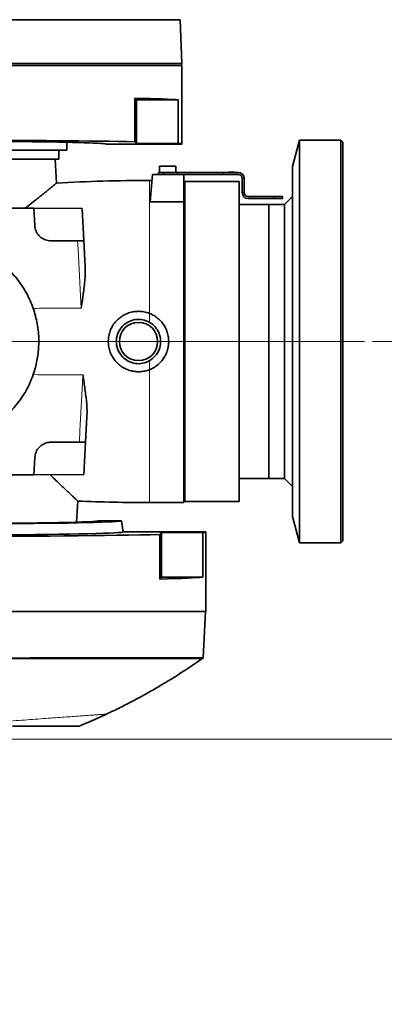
# Model space of a CAD drawing. Header units: millimetres. Extents: x 0 to 12118, y 0 to 8400.
# Tile 75 of 127: x 8307 to 8488, y 1418 to 1907. Entities that reach past the tile are written whole.
import ezdxf

# ---------------------------------------------------------------- set-up
doc = ezdxf.new("R2010")
doc.units = ezdxf.units.MM
doc.header["$LTSCALE"] = 20
doc.linetypes.add('CENTERX2', pattern=[20.32, 12.7, -2.54, 2.54, -2.54])
doc.styles.add('SLDTEXTSTYLE0', font='TXT', dxfattribs={"width": 0.605})
doc.dimstyles.new('SLDDIMSTYLE1', dxfattribs={"dimtxt": 70, "dimasz": 70, "dimexe": 0, "dimexo": 0.0625, "dimgap": 17.5, "dimtad": 1, "dimdec": 1, "dimrnd": 1e-09, "dimzin": 12, "dimdsep": 46, "dimtxsty": 'SLDTEXTSTYLE0', "dimsah": 1, "dimcen": 0.09, "dimadec": 0, "dimazin": 3, "dimtfac": 1, "dimtmove": 0, "dimatfit": 0, "dimfxl": 1, "dimfrac": 2, "dimtolj": 1, "dimtzin": 12, "dimarcsym": 0})
doc.dimstyles.new('SLDDIMSTYLE2', dxfattribs={"dimtxt": 70, "dimasz": 70, "dimexe": 0, "dimexo": 0.0625, "dimgap": 17.5, "dimtad": 1, "dimdec": 1, "dimrnd": 1e-09, "dimzin": 12, "dimdsep": 46, "dimtxsty": 'SLDTEXTSTYLE0', "dimsah": 1, "dimcen": 0.09, "dimadec": 0, "dimazin": 3, "dimtfac": 1, "dimtofl": 0, "dimtmove": 0, "dimatfit": 3, "dimfxl": 1, "dimfrac": 2, "dimtolj": 1, "dimtzin": 12, "dimarcsym": 0})
doc.dimstyles.new('SLDDIMSTYLE9', dxfattribs={"dimtxt": 70, "dimasz": 70, "dimexe": 0, "dimexo": 0.0625, "dimgap": 17.5, "dimtad": 0, "dimtih": 1, "dimtoh": 1, "dimdec": 1, "dimrnd": 1e-09, "dimzin": 12, "dimdsep": 46, "dimtxsty": 'SLDTEXTSTYLE0', "dimsah": 1, "dimcen": 0, "dimadec": 0, "dimazin": 3, "dimtfac": 1, "dimtofl": 0, "dimtmove": 0, "dimatfit": 3, "dimfxl": 1, "dimfrac": 2, "dimtolj": 1, "dimtzin": 12, "dimarcsym": 0})

# ---------------------------------------------------------------- blocks, each defined once
blk = doc.blocks.new('_D_52')
at = {"color": 7, "linetype": 'Continuous', "lineweight": 0}
for p, q in [((7181.99, 2122.19), (7643.47, 2581.32)), ((7643.47, 2581.32), (8689.06, 2581.32)), ((6804.86, 1746.97), (7181.99, 2122.19))]:
    blk.add_line(p, q, dxfattribs=at)
at = {"color": 7, "linetype": 'Continuous', "lineweight": 18}
blk.add_solid([(7181.99, 2122.19), (7238.67, 2164.47), (7224.57, 2178.65)], dxfattribs=at)
at = {"color": 7, "linetype": 'Continuous', "lineweight": 18, "char_height": 70, "attachment_point": 1, "style": 'SLDTEXTSTYLE0'}
for s, insert in [('R532', (7673.47, 2886.42)), ('Smallest circumscribed', (7673.47, 2778.99)), ('radius axis 1 front side.', (7673.47, 2671.56))]:
    blk.add_mtext(s, dxfattribs=dict(at, insert=insert))
blk = doc.blocks.new('_D_54')
at = {"color": 7, "linetype": 'Continuous', "lineweight": 0}
for p, q in [((8629.12, 1939.97), (8629.12, 2146.74)), ((8214.21, 1939.97), (8659.12, 1939.97)), ((8629.12, 1939.97), (8629.12, 1746.97)), ((8482.08, 1746.97), (8659.12, 1746.97))]:
    blk.add_line(p, q, dxfattribs=at)
at = {"color": 7, "linetype": 'Continuous', "lineweight": 18}
for points in [[(8629.12, 1939.97), (8619.12, 1869.97), (8639.12, 1869.97)], [(8629.12, 1746.97), (8639.12, 1816.97), (8619.12, 1816.97)]]:
    blk.add_solid(points, dxfattribs=at)
at = {"color": 7, "linetype": 'Continuous', "lineweight": 18, "insert": (8538.89, 1986.32), "char_height": 70, "attachment_point": 1, "rotation": 90, "style": 'SLDTEXTSTYLE0'}
blk.add_mtext('193', dxfattribs=at)
blk = doc.blocks.new('_D_55')
at = {"color": 7, "linetype": 'Continuous', "lineweight": 0}
for p, q in [((8482.08, 1746.97), (8659.12, 1746.97)), ((8629.12, 1746.97), (8629.12, 1549.47)), ((8174.13, 1549.47), (8659.12, 1549.47)), ((8629.12, 1549.47), (8629.12, 1269.42))]:
    blk.add_line(p, q, dxfattribs=at)
at = {"color": 7, "linetype": 'Continuous', "lineweight": 18}
for points in [[(8629.12, 1746.97), (8619.12, 1676.97), (8639.12, 1676.97)], [(8629.12, 1549.47), (8639.12, 1619.47), (8619.12, 1619.47)]]:
    blk.add_solid(points, dxfattribs=at)
at = {"color": 7, "linetype": 'Continuous', "lineweight": 18, "insert": (8538.89, 1269.42), "char_height": 70, "attachment_point": 1, "rotation": 90, "style": 'SLDTEXTSTYLE0'}
blk.add_mtext('197,5', dxfattribs=at)
blk = doc.blocks.new('_D_56')
at = {"color": 7, "linetype": 'Continuous', "lineweight": 0}
for p, q in [((8482.08, 1746.97), (8799.12, 1746.97)), ((8769.12, 1746.97), (8769.12, 1549.47)), ((8174.13, 1549.47), (8799.12, 1549.47)), ((8769.12, 1549.47), (8769.12, 1002.68))]:
    blk.add_line(p, q, dxfattribs=at)
at = {"color": 7, "linetype": 'Continuous', "lineweight": 18}
for points in [[(8769.12, 1746.97), (8759.12, 1676.97), (8779.12, 1676.97)], [(8769.12, 1549.47), (8779.12, 1619.47), (8759.12, 1619.47)]]:
    blk.add_solid(points, dxfattribs=at)
at = {"color": 7, "linetype": 'Continuous', "lineweight": 18, "char_height": 70, "attachment_point": 1, "rotation": 90, "style": 'SLDTEXTSTYLE0'}
for s, insert in [('(2x M8)', (8678.89, 1189.35)), ('197', (8678.89, 1002.68))]:
    blk.add_mtext(s, dxfattribs=dict(at, insert=insert))
blk = doc.blocks.new('_D_57')
at = {"color": 7, "linetype": 'Continuous', "lineweight": 0}
for p, q in [((8769.12, 1939.97), (8769.12, 2496.36)), ((8167.21, 1939.97), (8799.12, 1939.97)), ((8769.12, 1939.97), (8769.12, 1746.97)), ((8482.08, 1746.97), (8799.12, 1746.97))]:
    blk.add_line(p, q, dxfattribs=at)
at = {"color": 7, "linetype": 'Continuous', "lineweight": 18}
for points in [[(8769.12, 1939.97), (8759.12, 1869.97), (8779.12, 1869.97)], [(8769.12, 1746.97), (8779.12, 1816.97), (8759.12, 1816.97)]]:
    blk.add_solid(points, dxfattribs=at)
at = {"color": 7, "linetype": 'Continuous', "lineweight": 18, "char_height": 70, "attachment_point": 1, "rotation": 90, "style": 'SLDTEXTSTYLE0'}
for s, insert in [('(2x M8)', (8678.89, 2169.99)), ('193', (8678.89, 1983.32))]:
    blk.add_mtext(s, dxfattribs=dict(at, insert=insert))
blk = doc.blocks.new('_D_59')
at = {"color": 7, "linetype": 'Continuous', "lineweight": 0}
for p, q in [((8909.12, 1939.97), (8909.12, 2059.97)), ((8214.21, 1939.97), (8939.12, 1939.97)), ((8909.12, 1939.97), (8909.12, 1549.47)), ((8174.13, 1549.47), (8939.12, 1549.47)), ((8909.12, 1549.47), (8909.12, 1429.47))]:
    blk.add_line(p, q, dxfattribs=at)
at = {"color": 7, "linetype": 'Continuous', "lineweight": 18}
for centre, start, end in [((8855.41, 1757.6), 63.4349, 116.5651), ((8855.41, 1731.84), 243.4349, 296.5651)]:
    blk.add_arc(centre, 120.11, start, end, dxfattribs=at)
for points in [[(8909.12, 1939.97), (8919.12, 2009.97), (8899.12, 2009.97)], [(8909.12, 1549.47), (8899.12, 1479.47), (8919.12, 1479.47)]]:
    blk.add_solid(points, dxfattribs=at)
at = {"color": 7, "linetype": 'Continuous', "lineweight": 18, "insert": (8818.89, 1624.4), "char_height": 70, "attachment_point": 1, "rotation": 90, "style": 'SLDTEXTSTYLE0'}
blk.add_mtext('390,5', dxfattribs=at)

msp = doc.modelspace()

# ---------------------------------------------------------------- linework, layer by layer
at = {"color": 7, "linetype": 'Continuous', "lineweight": 35}
for p, q in [((8387.322476, 1884.967397), (8386.561232, 1906.766594)), ((8387.322476, 1884.967397), (8277.357397, 1884.967397)), ((8387.357397, 1883.967397), (8277.357397, 1883.967397)), ((8387.261314, 1883.967397), (8387.322476, 1884.967397)), ((8387.357397, 1844.967397), (8387.357397, 1883.967397)), ((8364.064983, 1867.79981), (8364.064983, 1846.148912)), ((8364.064983, 1867.79981), (8364.897397, 1866.967397)), ((8364.897397, 1866.967397), (8385.523935, 1866.967397)), ((8364.897397, 1866.967397), (8364.897397, 1845.316498)), ((8385.523935, 1845.316498), (8385.523935, 1866.967397)), ((8330.357397, 1841.967397), (8330.357397, 1845.897155)), ((8349.857397, 1844.967397), (8387.357397, 1844.967397)), ((8364.064983, 1846.148912), (8364.897397, 1845.316498)), ((8364.897397, 1845.316498), (8385.523935, 1845.316498)), ((8445.857397, 1846.967397), (8442.357397, 1833.905219)), ((8466.357397, 1846.967397), (8445.857397, 1846.967397)), ((8445.857397, 1646.967397), (8445.857397, 1846.967397)), ((8467.357397, 1845.967397), (8466.357397, 1846.967397)), ((8466.357397, 1646.967397), (8466.357397, 1846.967397)), ((8467.357397, 1647.967397), (8467.357397, 1845.967397)), ((8330.357397, 1841.967397), (8204.357397, 1841.967397)), ((8326.357397, 1837.467397), (8326.357397, 1841.967397)), ((8326.357397, 1837.467397), (8218.488708, 1837.467397)), ((8325.162196, 1825.610926), (8324.540824, 1837.467397)), ((8376.357397, 1833.967397), (8376.357397, 1830.967397)), ((8376.357397, 1833.967397), (8384.357397, 1833.967397)), ((8384.357397, 1830.967397), (8384.357397, 1833.967397)), ((8442.357397, 1660.029574), (8442.357397, 1833.905219)), ((8372.857397, 1829.967397), (8371.661787, 1816.301505)), ((8372.857397, 1829.967397), (8388.357397, 1829.967397)), ((8375.857397, 1829.967397), (8375.857397, 1830.967397)), ((8375.857397, 1830.967397), (8378.357397, 1830.967397)), ((8378.357397, 1830.967397), (8378.357397, 1829.967397)), ((8378.357397, 1830.967397), (8385.175728, 1830.967397)), ((8385.175728, 1829.967397), (8385.175728, 1830.967397)), ((8385.175728, 1830.967397), (8408.057397, 1830.967397)), ((8388.357397, 1816.301505), (8388.357397, 1829.967397)), ((8388.357397, 1829.967397), (8408.057397, 1829.967397)), ((8408.057397, 1829.967397), (8408.057397, 1830.967397)), ((8408.057397, 1830.967397), (8415.357397, 1830.967397)), ((8408.057397, 1829.967397), (8415.357397, 1829.967397)), ((8410.557397, 1831.067397), (8410.557397, 1830.967397)), ((8410.557397, 1831.067397), (8411.807397, 1831.067397)), ((8411.807397, 1831.067397), (8411.807397, 1830.967397)), ((8411.807397, 1831.067397), (8412.307397, 1831.067397)), ((8412.307397, 1831.067397), (8412.307397, 1830.967397)), ((8412.307397, 1831.067397), (8413.557397, 1831.067397)), ((8413.557397, 1831.067397), (8413.557397, 1830.967397)), ((8372.594931, 1826.967397), (8371.357397, 1826.967397)), ((8388.857397, 1826.467397), (8388.357397, 1825.967397)), ((8415.857397, 1826.467397), (8388.857397, 1826.467397)), ((8388.857397, 1826.467397), (8388.857397, 1667.467397)), ((8415.857397, 1826.467397), (8415.857397, 1746.967397)), ((8417.357397, 1827.967397), (8417.357397, 1820.967397)), ((8418.357397, 1827.967397), (8418.357397, 1820.967397)), ((8433.357397, 1818.967397), (8420.357397, 1818.967397)), ((8433.357397, 1817.967397), (8433.357397, 1818.967397)), ((8433.357397, 1818.967397), (8437.357397, 1818.967397)), ((8437.357397, 1818.967397), (8437.357397, 1817.967397)), ((8442.357397, 1818.967397), (8438.357397, 1814.967397)), ((8388.357397, 1816.301505), (8371.661787, 1816.301505)), ((8388.357397, 1816.301505), (8388.357397, 1666.967397)), ((8430.657397, 1814.967397), (8415.857397, 1814.967397)), ((8433.357397, 1817.967397), (8420.357397, 1817.967397)), ((8431.673591, 1814.967397), (8430.657397, 1814.967397)), ((8430.657397, 1814.967397), (8430.657397, 1746.967397)), ((8430.657397, 1678.967397), (8430.657397, 1814.967397)), ((8437.357397, 1817.967397), (8433.357397, 1817.967397)), ((8435.173591, 1814.967397), (8434.652968, 1814.967397)), ((8438.357397, 1814.967397), (8438.152968, 1814.967397)), ((8438.357397, 1678.967397), (8438.357397, 1814.967397)), ((8314.368361, 1804.548709), (8313.919874, 1813.106352)), ((8313.919874, 1813.106352), (8337.897094, 1812.993906)), ((8337.897094, 1812.993906), (8338.737008, 1796.967397)), ((8335.631516, 1796.967397), (8322.357397, 1796.967397)), ((8338.737008, 1796.967397), (8339.401203, 1784.293797)), ((8415.857397, 1746.967397), (8415.857397, 1667.467397)), ((8430.657397, 1746.967397), (8430.657397, 1678.967397)), ((8340.266719, 1709.640073), (8339.602572, 1696.967397)), ((8322.357397, 1696.967397), (8336.500338, 1696.967397)), ((8339.602572, 1696.967397), (8338.762993, 1680.947278)), ((8313.919874, 1680.828441), (8314.368361, 1689.386084)), ((8338.762993, 1680.947278), (8313.919874, 1680.828441)), ((8415.857397, 1678.967397), (8430.657397, 1678.967397)), ((8430.657397, 1678.967397), (8438.357397, 1678.967397)), ((8438.357397, 1678.967397), (8442.357397, 1674.967397)), ((8335.109335, 1657.274651), (8335.661087, 1667.80271)), ((8388.357397, 1667.967397), (8388.857397, 1667.467397)), ((8388.857397, 1667.467397), (8415.857397, 1667.467397)), ((8371.357397, 1666.967397), (8388.357397, 1666.967397)), ((8357.357397, 1657.967397), (8346.063169, 1657.967397)), ((8358.327196, 1652.467397), (8357.357397, 1657.967397)), ((8442.357397, 1660.029574), (8445.857397, 1646.967397)), ((8399.357397, 1652.467397), (8358.327196, 1652.467397)), ((8377.357397, 1652.118295), (8376.408246, 1651.169144)), ((8376.408246, 1629.018246), (8376.408246, 1651.169144)), ((8397.833449, 1652.118295), (8377.357397, 1652.118295)), ((8377.357397, 1629.967397), (8377.357397, 1652.118295)), ((8397.833449, 1652.118295), (8397.833449, 1629.967397)), ((8399.357397, 1612.967397), (8399.357397, 1652.467397)), ((8466.357397, 1646.967397), (8467.357397, 1647.967397)), ((8445.857397, 1646.967397), (8466.357397, 1646.967397)), ((8377.357397, 1629.967397), (8376.408246, 1629.018246)), ((8397.833449, 1629.967397), (8377.357397, 1629.967397)), ((8399.357397, 1612.967397), (8267.357397, 1612.967397)), ((8397.987428, 1589.826838), (8399.200174, 1612.967397)), ((8397.431023, 1589.439507), (8398.026285, 1589.856405))]:
    msp.add_line(p, q, dxfattribs=at)
at = {"color": 8, "linetype": 'Continuous', "lineweight": 18}
for p, q in [((8415.357397, 1829.967397), (8415.357397, 1830.967397)), ((8371.357397, 1760.922682), (8371.357397, 1826.967397)), ((8417.357397, 1827.967397), (8418.357397, 1827.967397)), ((8418.357397, 1820.967397), (8417.357397, 1820.967397)), ((8420.357397, 1818.967397), (8420.357397, 1817.967397)), ((8371.357397, 1756.493676), (8371.357397, 1760.922682)), ((8371.357397, 1733.012111), (8371.357397, 1737.441117)), ((8371.357397, 1666.967397), (8371.357397, 1733.012111))]:
    msp.add_line(p, q, dxfattribs=at)
at = {"color": 7, "linetype": 'CENTERX2', "lineweight": 18}
msp.add_line((8478.081198, 1746.967397), (7754.798267, 1746.967397), dxfattribs=at)
at = {"color": 8, "linetype": 'Continuous', "lineweight": 18, "flags": 128}
for points in [[(8337.388627, 1763.565437), (8337.080447, 1769.423825), (8335.847737, 1792.857127), (8335.631516, 1796.967397)], [(8336.500338, 1696.967397), (8336.808516, 1702.825738), (8338.041242, 1726.259351), (8338.257723, 1730.374553)]]:
    msp.add_lwpolyline(points, dxfattribs=at)
at = {"color": 7, "linetype": 'Continuous', "lineweight": 35}
msp.add_circle((8365.857397, 1746.967397), 9.5, dxfattribs=at)
for centre, radius, start, end in [((8415.357397, 1827.967397), 3, 0, 90), ((8415.357397, 1827.967397), 2, 0, 90), ((8371.357397, 1026.967397), 800, 90, 93.312496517), ((8420.357397, 1820.967397), 3, 180, 270), ((8420.357397, 1820.967397), 2, 180, 270), ((8371.357397, 2466.967397), 800, 267.439249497, 270)]:
    msp.add_arc(centre, radius, start, end, dxfattribs=at)
for centre, major_axis, ratio, start_param, end_param in [((8277.357397, 1866.618295), (110, 0), 0.0174550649, 0.182835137, 0.6628351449), ((8267.357397, 1844.967397), (82.5, 0), 0.0174550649, 0, 3.1415926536), ((8277.357397, 1844.967397), (110, 0), 0.0174550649, 0.6628351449, 1.5707963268), ((8277.357397, 1844.967397), (110, 0), 0.0174550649, 0, 0.182835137), ((8267.357397, 1657.973822), (78.706632, 0), 0.0174552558, 3.3842506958, 6.2785082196), ((8267.357397, 1657.962561), (90.000426, 0), 0.0174551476, 3.7409043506, 6.2862631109), ((8267.357397, 1652.462509), (90.970229, 0), 0.0174551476, 3.7517074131, 6.2862631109), ((8267.357397, 1652.467397), (132, 0), 0.0174550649, 4.7123889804, 5.6846163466), ((8267.357397, 1652.467397), (132, 0), 0.0174550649, 6.1310843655, 6.2831853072), ((8267.357397, 1630.316498), (132, 0), 0.0174550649, 5.6846163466, 6.1310843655)]:
    msp.add_ellipse(centre, major_axis=major_axis, ratio=ratio, start_param=start_param, end_param=end_param, dxfattribs=at)
for points, knots in [([(8386.478308, 1906.763698), (8386.473601, 1906.763669), (8386.462138, 1906.7636), (8385.531297, 1906.762919), (8383.844888, 1906.761754), (8381.392872, 1906.758807), (8378.174958, 1906.756724), (8374.232486, 1906.752188), (8369.632755, 1906.748941), (8364.40144, 1906.743681), (8358.484612, 1906.738715), (8351.993767, 1906.733229), (8345.021289, 1906.726825), (8337.594608, 1906.721399), (8329.647653, 1906.713888), (8321.339934, 1906.708023), (8312.781019, 1906.700599), (8303.996415, 1906.694105), (8294.915449, 1906.68718), (8285.988525, 1906.679922), (8280.110287, 1906.675902), (8277.357397, 1906.674019)], [0, 0, 0, 0, 0.0380758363, 0.0927386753, 0.1454811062, 0.1985897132, 0.2528532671, 0.3075158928, 0.3602591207, 0.4133685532, 0.467633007, 0.522296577, 0.5750395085, 0.6281486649, 0.6824128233, 0.7370761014, 0.7898181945, 0.84292648, 0.8971897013, 0.9518519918, 1, 1, 1, 1]), ([(8309.441073, 1813.113535), (8310.858811, 1814.203857), (8313.189837, 1815.996551), (8316.030384, 1818.238993), (8318.23618, 1819.997364), (8320.195978, 1821.575778), (8321.870869, 1822.935395), (8323.218231, 1824.035695), (8324.250543, 1824.882765), (8324.904461, 1825.420798), (8325.182181, 1825.64989), (8325.141035, 1825.615953), (8325.133073, 1825.609386)], [0, 0, 0, 0, 0.1561443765, 0.25673064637, 0.35730595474, 0.46054844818, 0.56377653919, 0.66455395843, 0.76531944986, 0.87009460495, 0.97486298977, 1, 1, 1, 1]), ([(8434.652968, 1814.967302), (8434.654435, 1814.967334), (8434.682169, 1814.967923), (8434.579328, 1814.965668), (8434.340133, 1814.96098), (8433.950109, 1814.95515), (8433.474889, 1814.951176), (8432.960276, 1814.950703), (8432.467972, 1814.953987), (8432.050347, 1814.959666), (8431.772731, 1814.964871), (8431.64514, 1814.96766), (8431.66874, 1814.967152), (8431.673591, 1814.967048)], [0, 0, 0, 0, 0.0059390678, 0.1123227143, 0.2187184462, 0.3255579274, 0.4330521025, 0.5411175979, 0.6494440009, 0.757625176, 0.8653023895, 0.9723120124, 1, 1, 1, 1]), ([(8438.152968, 1814.967302), (8438.154435, 1814.967334), (8438.182169, 1814.967923), (8438.079328, 1814.965668), (8437.840133, 1814.96098), (8437.450109, 1814.95515), (8436.974889, 1814.951176), (8436.460276, 1814.950703), (8435.967972, 1814.953987), (8435.550347, 1814.959666), (8435.272731, 1814.964871), (8435.14514, 1814.96766), (8435.16874, 1814.967152), (8435.173591, 1814.967048)], [0, 0, 0, 0, 0.0059390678, 0.1123227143, 0.2187184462, 0.3255579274, 0.4330521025, 0.5411175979, 0.6494440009, 0.757625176, 0.8653023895, 0.9723120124, 1, 1, 1, 1]), ([(8277.364106, 1813.037265), (8284.17636, 1813.069723), (8296.342625, 1813.127692), (8308.548452, 1813.112874), (8313.919874, 1813.106352)], [0, 0, 0, 0, 0.5599297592, 1, 1, 1, 1]), ([(8322.357397, 1796.967397), (8321.465092, 1797.054838), (8319.681095, 1797.22966), (8317.309138, 1798.580302), (8315.49172, 1800.578307), (8314.564006, 1802.705246), (8314.418265, 1804.078485), (8314.368361, 1804.548709)], [0, 0, 0, 0, 0.21741576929, 0.43468221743, 0.65578930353, 0.88213564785, 1, 1, 1, 1]), ([(8335.631516, 1796.967397), (8335.962519, 1796.967397), (8336.624526, 1796.967397), (8337.526434, 1796.967397), (8338.228228, 1796.967397), (8338.661921, 1796.967397), (8338.713163, 1796.967397), (8338.737008, 1796.967397)], [0, 0, 0, 0, 0.2038572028, 0.4077153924, 0.6119591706, 0.8194325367, 1, 1, 1, 1]), ([(8313.574985, 1763.414263), (8313.084603, 1764.719264), (8312.10384, 1767.329266), (8310.208132, 1771.10688), (8308.000088, 1774.754419), (8305.463828, 1778.221069), (8302.646623, 1781.45289), (8299.535805, 1784.451603), (8296.153253, 1787.221322), (8293.682423, 1788.821125), (8292.447013, 1789.621024)], [0, 0, 0, 0, 0.1220096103, 0.2440191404, 0.3694407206, 0.4948618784, 0.6193063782, 0.7437502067, 0.8718756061, 1, 1, 1, 1]), ([(8339.401203, 1784.293797), (8339.409532, 1782.501724), (8339.429007, 1778.311067), (8338.766276, 1773.075397), (8338.219996, 1769.097607), (8337.955293, 1767.269976), (8337.775139, 1766.040907), (8337.653693, 1765.217089), (8337.572274, 1764.666188), (8337.517704, 1764.298361), (8337.481014, 1764.053015), (8337.456163, 1763.889461), (8337.439112, 1763.780471), (8337.427185, 1763.707859), (8337.418626, 1763.659489), (8337.412296, 1763.627268), (8337.407468, 1763.605802), (8337.403672, 1763.591498), (8337.400608, 1763.581963), (8337.397906, 1763.575218), (8337.395447, 1763.570515), (8337.393062, 1763.56747), (8337.391083, 1763.565992), (8337.389652, 1763.565479), (8337.388868, 1763.565445), (8337.388627, 1763.565435)], [0, 0, 0, 0, 0.2705758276, 0.6327255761, 0.7543439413, 0.8359056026, 0.8904743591, 0.9269261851, 0.9512481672, 0.9674640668, 0.9782716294, 0.9854742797, 0.9902752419, 0.9934766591, 0.9956131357, 0.9970409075, 0.9979972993, 0.9986403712, 0.9990753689, 0.9993723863, 0.9996361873, 0.9997997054, 0.9998942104, 0.9999676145, 1, 1, 1, 1]), ([(8313.574985, 1763.414263), (8313.777328, 1762.811015), (8314.400283, 1760.953795), (8315.237819, 1757.733145), (8315.961497, 1753.693805), (8316.352474, 1749.514586), (8316.397187, 1744.36086), (8315.757813, 1738.264742), (8314.554231, 1733.395018), (8313.690105, 1730.858454), (8313.574985, 1730.52053)], [0, 0, 0, 0, 0.0578437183, 0.1780836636, 0.2994238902, 0.4244517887, 0.5508320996, 0.7561994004, 0.9675206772, 1, 1, 1, 1]), ([(8371.357397, 1733.012111), (8370.578565, 1732.747203), (8368.998421, 1732.20974), (8366.5081, 1731.916202), (8363.986892, 1732.012831), (8361.539395, 1732.529859), (8359.194798, 1733.450806), (8357.051239, 1734.738163), (8355.129268, 1736.382972), (8353.514488, 1738.319181), (8352.231478, 1740.525767), (8351.345425, 1742.898738), (8350.867195, 1745.40702), (8350.817261, 1747.924612), (8351.190649, 1750.429256), (8351.965176, 1752.807364), (8353.134223, 1755.043295), (8354.649852, 1757.042591), (8356.500726, 1758.782423), (8358.608015, 1760.180961), (8360.945531, 1761.216056), (8363.398249, 1761.837954), (8365.932882, 1762.032605), (8368.628657, 1761.820198), (8370.397377, 1761.238445), (8371.357397, 1760.922682)], [0, 0, 0, 0, 0.0422370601, 0.0856932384, 0.1279344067, 0.1714062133, 0.2135773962, 0.2569488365, 0.2995344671, 0.3433364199, 0.3862251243, 0.4303719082, 0.4729895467, 0.5168667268, 0.5590932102, 0.6025398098, 0.6448723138, 0.6884077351, 0.7311753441, 0.7751771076, 0.8180189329, 0.862128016, 0.9045318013, 0.9481820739, 1, 1, 1, 1]), ([(8371.357397, 1760.922682), (8372.117921, 1760.579642), (8373.661163, 1759.88355), (8375.699803, 1758.374839), (8377.486688, 1756.556088), (8378.92707, 1754.472732), (8380.009543, 1752.152586), (8380.677229, 1749.709509), (8380.926563, 1747.173839), (8380.751657, 1744.673491), (8380.160646, 1742.224655), (8379.184112, 1739.93358), (8377.828674, 1737.812036), (8376.083327, 1735.893986), (8373.934481, 1734.19574), (8372.226462, 1733.411264), (8371.357397, 1733.012111)], [0, 0, 0, 0, 0.0697112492, 0.141457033, 0.2111633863, 0.2828802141, 0.3527211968, 0.42463531, 0.4936290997, 0.5646634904, 0.6330234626, 0.7033387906, 0.7722264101, 0.8430600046, 0.9201466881, 1, 1, 1, 1]), ([(8371.357397, 1756.493676), (8370.552716, 1756.884183), (8368.638352, 1757.813212), (8365.220468, 1758.14847), (8361.575415, 1757.327265), (8358.399407, 1755.334749), (8356.053217, 1752.404284), (8354.806326, 1748.852919), (8354.805908, 1745.095061), (8356.041774, 1741.556268), (8358.374184, 1738.621251), (8361.557424, 1736.61162), (8365.215989, 1735.786056), (8368.638678, 1736.122224), (8370.550861, 1737.049854), (8371.357397, 1737.441117)], [0, 0, 0, 0, 0.0582683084, 0.1386224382, 0.2186239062, 0.298658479, 0.3791628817, 0.4598268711, 0.5401117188, 0.6201079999, 0.7003672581, 0.7810206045, 0.8615498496, 0.9416034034, 1, 1, 1, 1]), ([(8371.357397, 1737.441117), (8372.369169, 1738.166125), (8374.392733, 1739.616155), (8376.295775, 1742.909284), (8377.062569, 1746.578082), (8376.5586, 1750.299636), (8374.867035, 1753.626922), (8372.873861, 1755.570161), (8371.590977, 1756.351428), (8371.357397, 1756.493676)], [0, 0, 0, 0, 0.1614111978, 0.3228256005, 0.4839104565, 0.6437767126, 0.80343824, 0.964211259, 1, 1, 1, 1]), ([(8292.447013, 1704.313769), (8293.638836, 1705.083889), (8296.02249, 1706.624134), (8299.360573, 1709.330004), (8302.494577, 1712.318765), (8305.345279, 1715.565799), (8307.877746, 1719.002235), (8310.100828, 1722.632175), (8312.047191, 1726.465567), (8313.06572, 1729.168876), (8313.574985, 1730.52053)], [0, 0, 0, 0, 0.1235337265, 0.2470683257, 0.3742118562, 0.5013561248, 0.6242696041, 0.74718348, 0.8735916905, 1, 1, 1, 1]), ([(8338.257723, 1730.374553), (8338.258213, 1730.374501), (8338.259311, 1730.374387), (8338.261207, 1730.373201), (8338.265336, 1730.368368), (8338.273593, 1730.345591), (8338.292232, 1730.253231), (8338.349396, 1729.879348), (8338.569821, 1728.389638), (8339.112411, 1724.701884), (8339.879455, 1719.123388), (8340.362083, 1713.725998), (8340.289907, 1710.633593), (8340.266719, 1709.640073)], [0, 0, 0, 0, 0.0000657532, 0.0001473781, 0.0002935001, 0.0009242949, 0.0034105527, 0.0133161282, 0.0529227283, 0.2113830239, 0.53041753, 0.8491337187, 1, 1, 1, 1]), ([(8314.368361, 1689.386084), (8314.509198, 1690.300701), (8314.790877, 1692.129961), (8316.357847, 1694.488201), (8318.563388, 1696.187947), (8320.71112, 1696.898429), (8321.992281, 1696.952101), (8322.357397, 1696.967397)], [0, 0, 0, 0, 0.2291147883, 0.4582358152, 0.6866322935, 0.9106939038, 1, 1, 1, 1]), ([(8339.602572, 1696.967397), (8339.568869, 1696.967397), (8339.501441, 1696.967397), (8338.971455, 1696.967397), (8338.195095, 1696.967397), (8337.32265, 1696.967397), (8336.744241, 1696.967397), (8336.500338, 1696.967397)], [0, 0, 0, 0, 0.2151300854, 0.4303924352, 0.6421551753, 0.8491042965, 1, 1, 1, 1]), ([(8293.489271, 1680.831122), (8297.299689, 1680.824518), (8304.104568, 1680.812724), (8310.920534, 1680.823638), (8313.919874, 1680.828441)], [0, 0, 0, 0, 0.55995386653, 1, 1, 1, 1]), ([(8335.616133, 1667.805066), (8335.6238, 1667.797782), (8335.6464, 1667.776313), (8335.32949, 1668.077366), (8334.732739, 1668.644266), (8333.891867, 1669.443092), (8332.801681, 1670.478796), (8331.453305, 1671.759828), (8329.864299, 1673.269532), (8327.415047, 1675.59664), (8324.72801, 1678.149821), (8322.508604, 1680.258745), (8321.884303, 1680.85197)], [0, 0, 0, 0, 0.05341502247, 0.15745147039, 0.24914110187, 0.34083583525, 0.43491737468, 0.52900664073, 0.62635242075, 0.72370719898, 0.9222809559, 1, 1, 1, 1]), ([(8267.357397, 1589.887799), (8270.720454, 1589.958937), (8277.469078, 1590.101689), (8287.522209, 1590.035681), (8297.489951, 1589.855255), (8307.316543, 1589.772156), (8317.000339, 1589.851009), (8326.562217, 1589.853794), (8335.921889, 1589.832322), (8344.929123, 1589.837935), (8353.415872, 1589.839411), (8361.360989, 1589.832888), (8368.730297, 1589.834409), (8375.350024, 1589.837509), (8381.156679, 1589.830628), (8386.156592, 1589.830846), (8390.369339, 1589.830612), (8393.675705, 1589.829529), (8396.088826, 1589.83047), (8397.50443, 1589.828095), (8398.109497, 1589.829128), (8397.955725, 1589.829288), (8397.940363, 1589.829304)], [0, 0, 0, 0, 0.049176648, 0.0986824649, 0.1478539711, 0.1976282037, 0.2477117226, 0.2984221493, 0.3512242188, 0.4043934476, 0.4571230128, 0.5102187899, 0.5644687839, 0.6191175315, 0.6718521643, 0.7249528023, 0.7792078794, 0.8338619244, 0.886604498, 0.9397133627, 0.9939772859, 1, 1, 1, 1]), ([(8349.971002, 1561.970817), (8351.112014, 1562.499819), (8354.515628, 1564.07782), (8359.777404, 1566.732966), (8365.464395, 1569.718933), (8370.023889, 1572.229296), (8373.567861, 1574.245811), (8376.298335, 1575.838744), (8378.578369, 1577.195993), (8380.368775, 1578.280514), (8381.799398, 1579.158325), (8383.276038, 1580.073101), (8385.437767, 1581.430125), (8388.641884, 1583.487291), (8392.777648, 1586.215537), (8395.805038, 1588.317015), (8397.425663, 1589.44198)], [0, 0, 0, 0, 0.0687205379, 0.2049919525, 0.3219829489, 0.4196978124, 0.4893832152, 0.5447852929, 0.5924295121, 0.6343723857, 0.6591658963, 0.6841450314, 0.7292884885, 0.7986326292, 0.8922038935, 1, 1, 1, 1]), ([(8336.42745, 1556.001196), (8337.598157, 1556.472672), (8342.265601, 1558.352377), (8346.827955, 1560.477246), (8350.245961, 1562.069146)], [0, 0, 0, 0, 0.2508241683, 1, 1, 1, 1]), ([(8303.295591, 1555.967397), (8304.930199, 1555.967397), (8308.210783, 1555.967397), (8312.756879, 1555.967397), (8316.985129, 1555.967397), (8320.878341, 1555.967397), (8324.421703, 1555.967397), (8327.548977, 1555.967397), (8330.210115, 1555.967397), (8332.431032, 1555.967397), (8334.196591, 1555.967397), (8335.487048, 1555.967397), (8336.220518, 1555.967397), (8336.529616, 1555.967397), (8336.448114, 1555.967397), (8336.441236, 1555.967397)], [0, 0, 0, 0, 0.0822604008, 0.1650929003, 0.2468306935, 0.3285695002, 0.4126754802, 0.4967802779, 0.5785911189, 0.6604030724, 0.7445872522, 0.8287714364, 0.9106139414, 0.9924564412, 1, 1, 1, 1])]:
    msp.add_open_spline(points, degree=3, knots=knots, dxfattribs=at)
at = {"color": 8, "linetype": 'Continuous', "lineweight": 18}
for points, knots in [([(8337.388627, 1763.565436), (8335.400992, 1763.568605), (8331.436456, 1763.574925), (8325.512942, 1763.539649), (8319.56215, 1763.488985), (8315.589219, 1763.439401), (8313.574985, 1763.414263)], [0, 0, 0, 0, 0.25023530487, 0.49911923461, 0.74605866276, 1, 1, 1, 1]), ([(8313.574985, 1730.52053), (8319.6794, 1730.446932), (8327.902995, 1730.347783), (8336.136094, 1730.369068), (8338.257723, 1730.374553)], [0, 0, 0, 0, 0.7423049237, 1, 1, 1, 1]), ([(8267.357397, 1589.491778), (8271.627108, 1589.572103), (8280.14145, 1589.732281), (8292.793297, 1589.545956), (8305.203383, 1589.358813), (8317.247613, 1589.46634), (8328.796357, 1589.457062), (8339.756041, 1589.436926), (8350.027979, 1589.451221), (8359.493468, 1589.440799), (8368.069806, 1589.445234), (8375.683688, 1589.445568), (8382.258257, 1589.440832), (8387.71641, 1589.441137), (8392.017787, 1589.439274), (8395.158645, 1589.44024), (8396.915461, 1589.440156), (8397.637033, 1589.439328), (8397.428685, 1589.439509), (8397.427518, 1589.43951)], [0, 0, 0, 0, 0.0626947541, 0.1250212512, 0.1875955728, 0.2503584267, 0.312622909, 0.3749586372, 0.4377855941, 0.5001727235, 0.5623824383, 0.6250159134, 0.687664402, 0.7498865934, 0.8122593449, 0.8750868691, 0.937419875, 0.9996495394, 1, 1, 1, 1]), ([(8231.093294, 1553.357405), (8238.270574, 1553.876977), (8249.036306, 1554.656322), (8261.584244, 1555.564682), (8268.80438, 1556.087357), (8274.404125, 1556.492729), (8280.194773, 1556.911922), (8286.180251, 1557.345218), (8292.182523, 1557.77973), (8298.075057, 1558.206297), (8303.786437, 1558.619751), (8309.307678, 1559.019441), (8314.678527, 1559.408243), (8319.792665, 1559.778462), (8324.58924, 1560.125692), (8329.061502, 1560.449445), (8333.223945, 1560.750769), (8336.965256, 1561.021607), (8340.252961, 1561.259608), (8343.080074, 1561.464266), (8345.481747, 1561.638126), (8347.377933, 1561.775394), (8348.78451, 1561.877217), (8349.658247, 1561.940468), (8350.05742, 1561.969365), (8349.99033, 1561.964508), (8349.974492, 1561.963362)], [0, 0, 0, 0, 0.1368318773, 0.205244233, 0.2394924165, 0.2738042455, 0.3108297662, 0.3481207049, 0.3862482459, 0.4246517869, 0.4616796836, 0.4989617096, 0.5370408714, 0.5753948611, 0.6126819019, 0.6502344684, 0.6886204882, 0.7272936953, 0.7641859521, 0.8016153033, 0.8393155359, 0.8775770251, 0.9141031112, 0.9511527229, 0.9884685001, 1, 1, 1, 1])]:
    msp.add_open_spline(points, degree=3, knots=knots, dxfattribs=at)

# ---------------------------------------------------------------- dimensions: what is measured, and where the dimension line sits
at = {"color": 7, "linetype": 'Continuous', "lineweight": 18}
dim = msp.add_radius_dim(center=(6804.857394, 1746.967397), mpoint=(7181.994987, 2122.188979), text='<>\\PSmallest circumscribed \\Pradius axis 1 front side.', dimstyle='SLDDIMSTYLE9', dxfattribs=at)
dim.commit()
dim.dimension.update_dxf_attribs({"geometry": '_D_52', "text_midpoint": (8181.263544, 2742.467169), "dimtype": 164})
for base, p1, p2, text, dimstyle, picture, middle in [((8769.121174, 1746.967397), (8163.207397, 1939.967397), (8478.081198, 1746.967397), '<> (2x M8)', 'SLDDIMSTYLE2', '_D_57', (8769.121174, 2239.841145)), ((8909.121174, 1549.467397), (8210.207136, 1939.967397), (8170.127733, 1549.467397), '(<>)', 'SLDDIMSTYLE1', '_D_59', (8909.121174, 1744.717397)), ((8769.121174, 1549.467397), (8478.081198, 1746.967397), (8170.127733, 1549.467397), '<> (2x M8)', 'SLDDIMSTYLE2', '_D_56', (8769.121174, 1259.202304))]:
    dim = msp.add_linear_dim(base=base, p1=p1, p2=p2, angle=90, text=text, dimstyle=dimstyle, dxfattribs=at)
    dim.commit()
    dim.dimension.update_dxf_attribs({"geometry": picture, "text_midpoint": middle, "dimtype": 160})
for base, p1, p2, picture, middle in [((8629.121174, 1746.967397), (8210.207136, 1939.967397), (8478.081198, 1746.967397), '_D_54', (8629.121174, 2066.530693)), ((8629.121174, 1549.467397), (8478.081198, 1746.967397), (8170.127733, 1549.467397), '_D_55', (8629.121174, 1389.731246))]:
    dim = msp.add_linear_dim(base=base, p1=p1, p2=p2, angle=90, dimstyle='SLDDIMSTYLE2', dxfattribs=at)
    dim.commit()
    dim.dimension.update_dxf_attribs({"geometry": picture, "text_midpoint": middle, "dimtype": 160})

doc.saveas('drawing.dxf')
